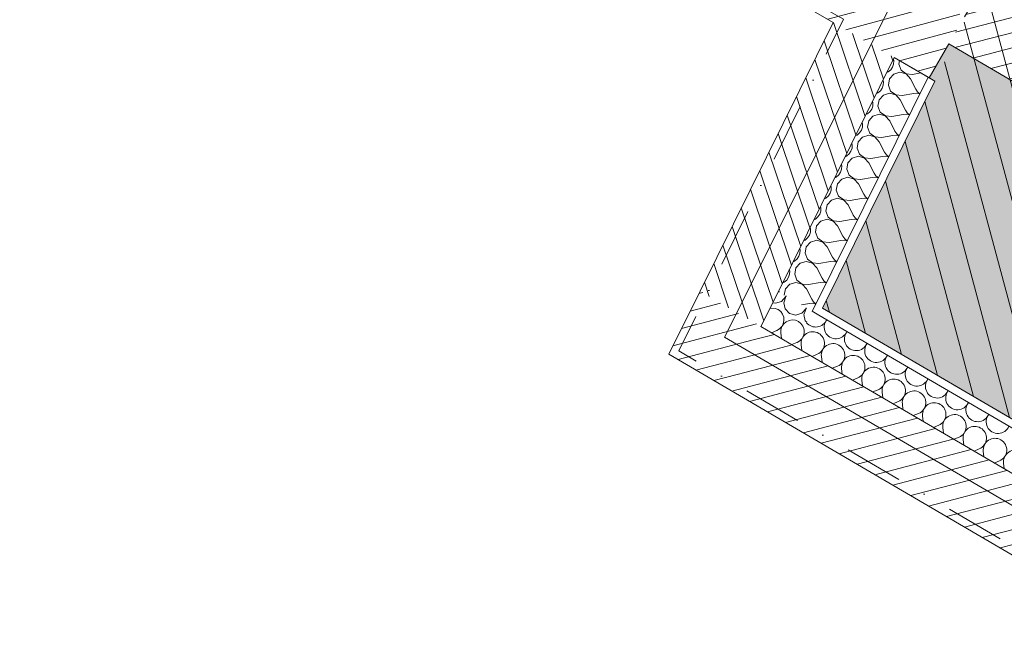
# Model space of a CAD drawing. Header units: millimetres. Extents: x -107151 to 48086, y -42122 to 43779.
# Tile 6 of 38: x -84481 to -81962, y -339 to 1275. Entities that reach past the tile are written whole.
import ezdxf
from ezdxf.enums import TextEntityAlignment as Align

# ---------------------------------------------------------------- set-up
doc = ezdxf.new("R2010")
doc.units = ezdxf.units.MM
doc.header["$MEASUREMENT"] = 0
doc.linetypes.add('! URB Limite propriété', pattern=[300, 150, -75, 0, -75])
for name, color, linetype in [('01-STR_Dalles.ARCHI', 7, 'Continuous'), ('01-STR_Murs extérieurs.ARCHI', 7, 'Continuous'), ('01-STR_Murs.ARCHI', 7, 'Continuous'), ('03-SURFACE _ Utile.ARCHI', 7, 'Continuous'), ('06-REP _ DESSIN.ARCHI', 7, 'Continuous'), ('Marques de Zone Archicad', 7, 'Continuous'), ('Nouveau_07-VRD_Terrain EDL_Parcelle.ARCHI', 7, 'Continuous')]:
    doc.layers.add(name, color=color, linetype=linetype)
doc.styles.add('STYLE_GENERE_1', font='arial.ttf')
doc.styles.add('STYLE_GENERE_2', font='arial.ttf')
pattern_1 = [(14.63132, (0, 0), (-9.472437, 36.283921), [])]
pattern_2 = [(14.680505, (0, 0), (-9.50358, 36.275776), [])]

# ---------------------------------------------------------------- blocks, each defined once
blk = doc.blocks.new('Dalle_2_1', base_point=(-87430.6, 4298.7))
at = {"layer": '01-STR_Dalles.ARCHI', "color": 7, "linetype": 'Continuous', "lineweight": 5, "flags": 128}
blk.add_lwpolyline([(-87430.6, 4298.7), (-82255.2, 1307.4), (-82677.4, 463.1), (-75900.5, -3502.5), (-71923.2, 3207), (-71765.3, 3113.4), (-70549.2, 5164.8), (-77730.5, 9364.8), (-76774.8, 10994.8), (-81450.8, 13736.5), (-82582.8, 11814.7), (-81961.1, 11448.4), (-82923.4, 9806), (-83760.5, 10296.5), (-83793.1, 10243.2)], close=True, dxfattribs=at)
blk = doc.blocks.new('Local poubelle_VEFA_21_1', base_point=(-76773.1, -1038.4))
at = {"layer": '03-SURFACE _ Utile.ARCHI', "linetype": 'Continuous', "lineweight": 0, "true_color": 0xe4e4e4}
blk.add_hatch(color=254, dxfattribs=at).paths.add_polyline_path([(-75888.9, -3286.9), (-72125.9, 3061.2), (-72225.3, 2985.7), (-72383, 2866), (-72828.1, 2545.8), (-73627.5, 2051.2), (-74808.2, 1481.9), (-75737.9, 1152.7), (-76437.6, 965.6), (-77172.6, 822.3), (-78037.8, 720.7), (-79240.4, 696.8), (-79639.9, 726.2), (-80057.4, 13.7), (-82104.1, 1213), (-82154.4, 1126.5), (-82139.5, 1117.9), (-82427.2, 536.8)])
at = {"layer": 'Marques de Zone Archicad', "color": 7, "lineweight": 5}
for tag, height, style, p in [('ROOM_NAME', 125, 'STYLE_GENERE_2', (-77096.4, -426.7)), ('measuredAreaCode', 100, 'STYLE_GENERE_1', (-77214.2, -625.1)), ('DUMMY_862', 100, 'STYLE_GENERE_1', (-77312.4, -795.2)), ('DUMMY_863', 100, 'STYLE_GENERE_1', (-77410.6, -965.3)), ('stFloorCovering_0', 100, 'STYLE_GENERE_1', (-77041.8, -951.5)), ('DUMMY_861', 125, 'STYLE_GENERE_2', (-76057, -998.2)), ('stFloorCovering_1', 100, 'STYLE_GENERE_1', (-77074, -1159.7))]:
    blk.add_attdef(tag, text='', height=height, rotation=329.9997, dxfattribs=dict(at, style=style)).set_placement(p, align=Align.TOP_LEFT)
blk = doc.blocks.new('Mur_51_1', base_point=(-82003.5, 1385.9))
at = {"layer": '01-STR_Murs.ARCHI', "linetype": 'Continuous', "lineweight": 0, "true_color": 0x000000}
h = blk.add_hatch(dxfattribs=at)
h.set_pattern_fill('Hachure_simple_0001', color=18, style=0, pattern_type=2)
h.set_pattern_definition(pattern_1)
h.paths.add_polyline_path([(-80128.8, 287.4), (-82003.5, 1385.9), (-82104.1, 1213), (-80229.9, 114.8)])
h = blk.add_hatch(dxfattribs=at)
h.set_pattern_fill('Hachure_simple_0001', color=18, style=0, pattern_type=2)
h.set_pattern_definition(pattern_1)
h.paths.add_polyline_path([(-80229.9, 114.8), (-80057.4, 13.7), (-80128.8, 287.4)])
h = blk.add_hatch(dxfattribs=at)
h.set_pattern_fill('Hachure_simple_0001', color=18, style=0, pattern_type=2)
h.set_pattern_definition(pattern_1)
h.paths.add_polyline_path([(-80128.8, 287.4), (-80057.4, 13.7), (-79956.3, 186.2)])
at = {"layer": '01-STR_Murs.ARCHI', "color": 7, "linetype": 'Continuous', "lineweight": 5, "flags": 128}
for points in [[(-82063.9, 1282.1), (-82003.5, 1385.9)], [(-80128.8, 287.4), (-82003.5, 1385.9)], [(-82104.1, 1213), (-80057.4, 13.7)], [(-80057.4, 13.7), (-79956.3, 186.2)]]:
    blk.add_lwpolyline(points, dxfattribs=at)
blk = doc.blocks.new('Mur_53_1', base_point=(-82003.5, 1385.9))
at = {"layer": '01-STR_Murs extérieurs.ARCHI', "linetype": 'Continuous', "lineweight": 0, "true_color": 0x000000}
h = blk.add_hatch(dxfattribs=at)
h.set_pattern_fill('Hachure_simple_0001', color=18, style=0, pattern_type=2)
h.set_pattern_definition([(15.00879, (0, 0), (-9.711271, 36.220729), [])])
h.paths.add_polyline_path([(-82802.2, 1500.4), (-82154.4, 1126.5), (-82063.9, 1282.1), (-82711.2, 1655.7)])
at = {"layer": '01-STR_Murs extérieurs.ARCHI', "color": 7, "linetype": 'Continuous', "lineweight": 5, "flags": 128}
for points in [[(-87701.3, 4328), (-82399.8, 1268.2)], [(-82154.4, 1126.5), (-82104.1, 1213)], [(-82243.6, 1178.1), (-82154.4, 1126.5)]]:
    blk.add_lwpolyline(points, dxfattribs=at)
blk = doc.blocks.new('*X309')
at = {"layer": '01-STR_Murs extérieurs.ARCHI', "color": 7, "linetype": 'Continuous', "lineweight": 5}
for p, q in [((-82547.4, 549.3), (-82531.8, 554.2)), ((-82531.8, 554.2), (-82521, 566.6)), ((-82520.8, 566.4), (-82526.3, 551)), ((-82521, 566.6), (-82520.7, 568.3)), ((-82519.5, 567.5), (-82520.8, 566.4)), ((-82556.3, 537.2), (-82561.3, 536.4)), ((-82548.1, 536.2), (-82556.3, 537.2)), ((-82554.1, 551), (-82547.4, 549.3)), ((-82540.4, 533.1), (-82548.1, 536.2)), ((-82533.9, 528), (-82540.4, 533.1)), ((-82526.3, 551), (-82522.9, 535)), ((-82522.9, 535), (-82511.5, 523.1)), ((-82480, 523.9), (-82469.2, 536.3)), ((-82469, 536.1), (-82473.8, 522.8)), ((-82469.2, 536.3), (-82468.9, 538)), ((-82467.7, 537.2), (-82469, 536.1)), ((-82529.1, 521.3), (-82533.9, 528)), ((-82526.3, 513.5), (-82529.1, 521.3)), ((-82525.8, 507.2), (-82526.3, 513.5)), ((-82511.5, 523.1), (-82495.6, 519)), ((-82495.6, 519), (-82480, 523.9)), ((-82583.8, 489.9), (-82583.9, 490.8))]:
    blk.add_line(p, q, dxfattribs=at)
blk = doc.blocks.new('*X310')
at = {"layer": '01-STR_Murs extérieurs.ARCHI', "color": 7, "linetype": 'Continuous', "lineweight": 5}
for p, q in [((-82527.3, 497.1), (-82525.7, 505.2)), ((-82525.7, 505.2), (-82525.8, 507.2)), ((-82512.7, 505.6), (-82520.2, 502)), ((-82504.5, 506.9), (-82512.7, 505.6)), ((-82496.3, 506), (-82504.5, 506.9)), ((-82488.7, 502.8), (-82496.3, 506)), ((-82473.8, 522.8), (-82474.5, 520.7)), ((-82474.5, 520.7), (-82471.1, 504.7)), ((-82471.1, 504.7), (-82467.4, 500.8)), ((-82583.7, 489.3), (-82583.8, 489.9)), ((-82557.4, 473.9), (-82544, 479.5)), ((-82544, 479.5), (-82536.8, 483.8)), ((-82536.8, 483.8), (-82531.2, 489.8)), ((-82533.4, 481.8), (-82533.6, 473.5)), ((-82531, 489.7), (-82533.4, 481.8)), ((-82531.2, 489.8), (-82527.3, 497.1)), ((-82526.4, 496.6), (-82531, 489.7)), ((-82520.2, 502), (-82526.4, 496.6)), ((-82482.2, 497.7), (-82488.7, 502.8)), ((-82477.3, 491), (-82482.2, 497.7)), ((-82475.1, 485.1), (-82477.3, 491)), ((-82531.9, 459), (-82533.6, 473.5)), ((-82505.6, 443.6), (-82493.1, 448.9))]:
    blk.add_line(p, q, dxfattribs=at)
blk = doc.blocks.new('*X311')
at = {"layer": '01-STR_Murs extérieurs.ARCHI', "color": 7, "linetype": 'Continuous', "lineweight": 5}
for p, q in [((-82493.1, 448.9), (-82492.2, 449.3)), ((-82480.1, 428.7), (-82481.8, 443.2)), ((-82453.8, 413.3), (-82440.4, 419)), ((-82428.3, 398.4), (-82430, 412.9)), ((-82402, 383), (-82388.6, 388.7)), ((-82376.6, 368.1), (-82378.2, 382.6)), ((-82350.3, 352.7), (-82336.8, 358.4)), ((-82324.8, 337.8), (-82326.4, 352.3)), ((-82298.5, 322.4), (-82285, 328.1)), ((-82273, 307.5), (-82274.6, 322)), ((-82246.7, 292.1), (-82233.2, 297.8)), ((-82221.2, 277.2), (-82222.8, 291.8)), ((-82194.9, 261.9), (-82181.4, 267.5)), ((-82169.4, 247), (-82171, 261.5)), ((-82143.1, 231.6), (-82129.6, 237.2)), ((-82117.6, 216.7), (-82119.3, 231.2)), ((-82091.3, 201.3), (-82077.8, 206.9)), ((-82065.8, 186.4), (-82067.5, 200.9)), ((-82039.5, 171), (-82026, 176.7)), ((-82014, 156.1), (-82015.7, 170.6)), ((-81987.7, 140.7), (-81974.2, 146.4)), ((-81962.2, 125.8), (-81963.9, 140.3))]:
    blk.add_line(p, q, dxfattribs=at)
for centre, start, end in [((-82444.6, 518.7), 219.147, 337.9531), ((-82392.8, 488.4), 141.408, 337.9531), ((-82503.8, 476.9), 292.8106, 16.322), ((-82452, 446.6), 59.6805, 186.5504), ((-82452, 446.6), 292.8106, 59.6805), ((-82341, 458.2), 141.408, 337.9531), ((-82400.2, 416.3), 59.6805, 186.5504), ((-82400.2, 416.3), 292.8106, 59.6805), ((-82289.2, 427.9), 141.408, 337.9531), ((-82348.4, 386), 59.6805, 186.5504), ((-82348.4, 386), 292.8106, 59.6805), ((-82237.4, 397.6), 141.408, 337.9531), ((-82296.6, 355.8), 59.6805, 186.5504), ((-82296.6, 355.8), 292.8106, 59.6805), ((-82185.6, 367.3), 141.408, 337.9531), ((-82244.8, 325.5), 59.6805, 186.5504), ((-82133.8, 337), 141.408, 337.9531), ((-82244.8, 325.5), 292.8106, 59.6805), ((-82193, 295.2), 59.6805, 186.5504), ((-82193, 295.2), 292.8106, 59.6805), ((-82082, 306.7), 141.408, 337.9531), ((-82141.2, 264.9), 59.6805, 186.5504), ((-82141.2, 264.9), 292.8106, 59.6805), ((-82030.2, 276.4), 141.408, 337.9531), ((-82089.5, 234.6), 59.6805, 186.5504), ((-82089.5, 234.6), 292.8106, 59.6805), ((-81978.4, 246.1), 141.408, 337.9531), ((-82037.7, 204.3), 59.6805, 186.5504), ((-82037.7, 204.3), 292.8106, 59.6805), ((-81985.9, 174), 59.6805, 186.5504), ((-81985.9, 174), 292.8106, 59.6805), ((-81934.1, 143.7), 59.6805, 186.5504)]:
    blk.add_arc(centre, 30, start, end, dxfattribs=at)
blk = doc.blocks.new('Mur_78_1', base_point=(-75888.9, -3286.9))
at = {"layer": '01-STR_Murs extérieurs.ARCHI', "linetype": 'Continuous', "lineweight": 0, "true_color": 0x000000}
h = blk.add_hatch(dxfattribs=at)
h.set_pattern_fill('Hachure_simple_0001', color=18, style=0, pattern_type=2)
h.set_pattern_definition(pattern_2)
h.paths.add_polyline_path([(-82740.2, 580.8), (-82820.3, 419.1), (-82584.4, 489.7)])
h = blk.add_hatch(dxfattribs=at)
h.set_pattern_fill('Hachure_simple_0001', color=18, style=0, pattern_type=2)
h.set_pattern_definition(pattern_2)
h.paths.add_polyline_path([(-82820.3, 419.1), (-82664.5, 328), (-82584.4, 489.7)])
h = blk.add_hatch(dxfattribs=at)
h.set_pattern_fill('Hachure_simple_0001', color=18, style=0, pattern_type=2)
h.set_pattern_definition(pattern_2)
h.paths.add_polyline_path([(-82664.5, 328), (-79704.2, -1403.3), (-79613.3, -1247.9), (-82584.4, 489.7)])
at = {"layer": '01-STR_Murs extérieurs.ARCHI', "color": 7, "linetype": 'Continuous', "lineweight": 5}
for p, q in [((-82540, 579.5), (-82584.4, 489.7)), ((-82444.5, 546.9), (-82453.4, 528.9)), ((-82453.4, 528.9), (-82436.1, 518.8)), ((-82436.1, 518.8), (-79562.8, -1161.6)), ((-82584.4, 489.7), (-82497.9, 439.1)), ((-82497.9, 439.1), (-79613.3, -1247.9))]:
    blk.add_line(p, q, dxfattribs=at)
at = {"layer": '01-STR_Murs extérieurs.ARCHI', "color": 7, "linetype": 'Continuous', "lineweight": 5, "flags": 128}
for points in [[(-82820.3, 419.1), (-82740.2, 580.8)], [(-79552.7, -1144.3), (-82427.2, 536.8)], [(-82820.3, 419.1), (-79704.2, -1403.3)]]:
    blk.add_lwpolyline(points, dxfattribs=at)
at = {"layer": '01-STR_Murs extérieurs.ARCHI', "color": 7, "lineweight": 5}
for name in ['*X309', '*X310', '*X311']:
    blk.add_blockref(name, (0, 0), dxfattribs=at)
blk = doc.blocks.new('*X347')
at = {"layer": '01-STR_Murs extérieurs.ARCHI', "color": 7, "linetype": 'Continuous', "lineweight": 5}
for p, q in [((-82247.7, 1153.6), (-82245.1, 1161.4)), ((-82244.7, 1169.7), (-82245.7, 1173.8)), ((-82245.1, 1161.4), (-82244.7, 1169.7)), ((-82230.4, 1170.4), (-82232, 1161.7)), ((-82232, 1161.7), (-82226.1, 1146.4)), ((-82262.6, 1139.7), (-82258.7, 1141.4)), ((-82258.7, 1141.4), (-82252.4, 1146.7)), ((-82244.7, 1136.2), (-82255.7, 1124)), ((-82252.4, 1146.7), (-82247.7, 1153.6)), ((-82228.9, 1140.7), (-82244.7, 1136.2)), ((-82213.1, 1136.3), (-82228.9, 1140.7)), ((-82226.1, 1146.4), (-82213, 1136.5)), ((-82202, 1124.2), (-82213.1, 1136.3)), ((-82213, 1136.5), (-82196.7, 1135)), ((-82196.7, 1135), (-82175.8, 1138.9)), ((-82271.4, 1115.9), (-82272.3, 1120)), ((-82271.7, 1107.7), (-82271.4, 1115.9)), ((-82255.7, 1124), (-82258.6, 1107.9)), ((-82202, 1124.2), (-82188.5, 1097.5)), ((-82289.2, 1086), (-82285.4, 1087.7)), ((-82285.4, 1087.7), (-82279, 1093)), ((-82279, 1093), (-82274.4, 1099.8)), ((-82274.4, 1099.8), (-82271.7, 1107.7)), ((-82255.5, 1087), (-82271.3, 1082.4)), ((-82258.6, 1107.9), (-82252.7, 1092.6)), ((-82239.7, 1082.5), (-82255.5, 1087)), ((-82252.7, 1092.6), (-82239.6, 1082.8)), ((-82223.3, 1081.2), (-82193.8, 1086.7)), ((-82185.5, 1087.1), (-82193.8, 1086.7)), ((-82188.5, 1097.5), (-82183.8, 1090.7)), ((-82178, 1085.3), (-82185.5, 1087.1)), ((-82183.8, 1090.7), (-82177.8, 1085.7)), ((-82298, 1062.2), (-82299, 1066.3)), ((-82298.4, 1053.9), (-82298, 1062.2)), ((-82282.3, 1070.3), (-82285.3, 1054.1)), ((-82271.3, 1082.4), (-82282.3, 1070.3)), ((-82228.6, 1070.5), (-82239.7, 1082.5)), ((-82239.6, 1082.8), (-82223.3, 1081.2)), ((-82228.6, 1070.5), (-82215.1, 1043.7)), ((-82315.8, 1032.2), (-82312, 1033.9)), ((-82312, 1033.9), (-82305.6, 1039.2)), ((-82305.6, 1039.2), (-82301, 1046)), ((-82301, 1046), (-82298.4, 1053.9)), ((-82282.1, 1033.2), (-82297.9, 1028.6)), ((-82285.3, 1054.1), (-82279.3, 1038.9)), ((-82266.4, 1028.8), (-82282.1, 1033.2)), ((-82279.3, 1038.9), (-82266.2, 1029)), ((-82249.9, 1027.5), (-82220.4, 1032.9)), ((-82212.2, 1033.3), (-82220.4, 1032.9)), ((-82215.1, 1043.7), (-82210.4, 1036.9)), ((-82204.6, 1031.5), (-82212.2, 1033.3)), ((-82210.4, 1036.9), (-82204.4, 1032)), ((-82324.6, 1008.4), (-82325.6, 1012.5)), ((-82325, 1000.1), (-82324.6, 1008.4)), ((-82308.9, 1016.5), (-82311.9, 1000.4)), ((-82297.9, 1028.6), (-82308.9, 1016.5)), ((-82255.2, 1016.7), (-82266.4, 1028.8)), ((-82266.2, 1029), (-82249.9, 1027.5)), ((-82255.2, 1016.7), (-82241.7, 989.9)), ((-82338.6, 980.1), (-82332.3, 985.4)), ((-82332.3, 985.4), (-82327.6, 992.3)), ((-82327.6, 992.3), (-82325, 1000.1)), ((-82311.9, 1000.4), (-82306, 985.1)), ((-82306, 985.1), (-82292.9, 975.2)), ((-82241.7, 989.9), (-82237, 983.1)), ((-82237, 983.1), (-82231, 978.2)), ((-82351.2, 954.6), (-82352.2, 958.7)), ((-82342.5, 978.4), (-82338.6, 980.1)), ((-82335.5, 962.7), (-82338.5, 946.6)), ((-82324.5, 974.9), (-82335.5, 962.7)), ((-82308.8, 979.4), (-82324.5, 974.9)), ((-82293, 975), (-82308.8, 979.4)), ((-82281.9, 962.9), (-82293, 975)), ((-82292.9, 975.2), (-82276.5, 973.7)), ((-82281.9, 962.9), (-82268.3, 936.2)), ((-82276.5, 973.7), (-82247, 979.2)), ((-82238.8, 979.5), (-82247, 979.2)), ((-82231.2, 977.8), (-82238.8, 979.5)), ((-82358.9, 931.7), (-82354.2, 938.5)), ((-82354.2, 938.5), (-82351.6, 946.4)), ((-82351.6, 946.4), (-82351.2, 954.6)), ((-82338.5, 946.6), (-82332.6, 931.3)), ((-82268.3, 936.2), (-82263.6, 929.4)), ((-82369.1, 924.6), (-82365.2, 926.4)), ((-82365.2, 926.4), (-82358.9, 931.7)), ((-82362.2, 909), (-82365.1, 892.8)), ((-82351.1, 921.1), (-82362.2, 909)), ((-82335.4, 925.6), (-82351.1, 921.1)), ((-82319.6, 921.2), (-82335.4, 925.6)), ((-82332.6, 931.3), (-82319.5, 921.4)), ((-82308.5, 909.2), (-82319.6, 921.2)), ((-82319.5, 921.4), (-82303.2, 919.9)), ((-82308.5, 909.2), (-82295, 882.4)), ((-82303.2, 919.9), (-82273.7, 925.4)), ((-82265.4, 925.8), (-82273.7, 925.4)), ((-82257.8, 924), (-82265.4, 925.8)), ((-82263.6, 929.4), (-82257.6, 924.4)), ((-82385.5, 877.9), (-82380.8, 884.7)), ((-82380.8, 884.7), (-82378.2, 892.6)), ((-82377.9, 900.9), (-82378.8, 905)), ((-82378.2, 892.6), (-82377.9, 900.9)), ((-82365.1, 892.8), (-82359.2, 877.6)), ((-82295, 882.4), (-82290.3, 875.6)), ((-82395.7, 870.9), (-82391.9, 872.6)), ((-82391.9, 872.6), (-82385.5, 877.9)), ((-82377.8, 867.3), (-82388.8, 855.2)), ((-82362, 871.9), (-82377.8, 867.3)), ((-82346.2, 867.5), (-82362, 871.9)), ((-82359.2, 877.6), (-82346.1, 867.7)), ((-82335.1, 855.4), (-82346.2, 867.5)), ((-82346.1, 867.7), (-82329.8, 866.2)), ((-82329.8, 866.2), (-82300.3, 871.6)), ((-82292, 872), (-82300.3, 871.6)), ((-82284.4, 870.2), (-82292, 872)), ((-82290.3, 875.6), (-82284.2, 870.6)), ((-82407.5, 831), (-82404.9, 838.8)), ((-82404.5, 847.1), (-82405.5, 851.2)), ((-82404.9, 838.8), (-82404.5, 847.1)), ((-82388.8, 855.2), (-82391.8, 839.1)), ((-82391.8, 839.1), (-82385.8, 823.8)), ((-82335.1, 855.4), (-82321.6, 828.6)), ((-82422.3, 817.1), (-82418.5, 818.8)), ((-82418.5, 818.8), (-82412.1, 824.1)), ((-82404.4, 813.6), (-82415.4, 801.4)), ((-82412.1, 824.1), (-82407.5, 831)), ((-82388.6, 818.1), (-82404.4, 813.6)), ((-82372.8, 813.7), (-82388.6, 818.1)), ((-82385.8, 823.8), (-82372.7, 813.9)), ((-82361.7, 801.6), (-82372.8, 813.7)), ((-82372.7, 813.9), (-82356.4, 812.4)), ((-82356.4, 812.4), (-82326.9, 817.9)), ((-82318.6, 818.2), (-82326.9, 817.9)), ((-82321.6, 828.6), (-82316.9, 821.8)), ((-82311.1, 816.5), (-82318.6, 818.2)), ((-82316.9, 821.8), (-82310.9, 816.9)), ((-82434.1, 777.2), (-82431.5, 785)), ((-82431.1, 793.3), (-82432.1, 797.4)), ((-82431.5, 785), (-82431.1, 793.3)), ((-82415.4, 801.4), (-82418.4, 785.3)), ((-82418.4, 785.3), (-82412.4, 770)), ((-82361.7, 801.6), (-82348.2, 774.8)), ((-82449, 763.3), (-82445.1, 765)), ((-82445.1, 765), (-82438.7, 770.4)), ((-82431, 759.8), (-82442, 747.6)), ((-82438.7, 770.4), (-82434.1, 777.2)), ((-82415.3, 764.3), (-82431, 759.8)), ((-82399.5, 759.9), (-82415.3, 764.3)), ((-82412.4, 770), (-82399.4, 760.1)), ((-82388.4, 747.9), (-82399.5, 759.9)), ((-82399.4, 760.1), (-82383, 758.6)), ((-82383, 758.6), (-82353.5, 764.1)), ((-82345.3, 764.5), (-82353.5, 764.1)), ((-82348.2, 774.8), (-82343.5, 768)), ((-82337.7, 762.7), (-82345.3, 764.5)), ((-82343.5, 768), (-82337.5, 763.1)), ((-82460.7, 723.4), (-82458.1, 731.3)), ((-82457.7, 739.5), (-82458.7, 743.7)), ((-82458.1, 731.3), (-82457.7, 739.5)), ((-82442, 747.6), (-82445, 731.5)), ((-82445, 731.5), (-82439.1, 716.2)), ((-82388.4, 747.9), (-82374.8, 721.1)), ((-82475.6, 709.6), (-82471.7, 711.3)), ((-82471.7, 711.3), (-82465.4, 716.6)), ((-82457.6, 706), (-82468.6, 693.9)), ((-82465.4, 716.6), (-82460.7, 723.4)), ((-82441.9, 710.6), (-82457.6, 706)), ((-82426.1, 706.1), (-82441.9, 710.6)), ((-82439.1, 716.2), (-82426, 706.4)), ((-82415, 694.1), (-82426.1, 706.1)), ((-82426, 706.4), (-82409.7, 704.8)), ((-82409.7, 704.8), (-82380.2, 710.3)), ((-82371.9, 710.7), (-82380.2, 710.3)), ((-82374.8, 721.1), (-82370.1, 714.3)), ((-82364.3, 708.9), (-82371.9, 710.7)), ((-82370.1, 714.3), (-82364.1, 709.3)), ((-82484.3, 685.8), (-82485.3, 689.9)), ((-82484.7, 677.5), (-82484.3, 685.8)), ((-82468.6, 693.9), (-82471.6, 677.8)), ((-82415, 694.1), (-82401.5, 667.3)), ((-82502.2, 655.8), (-82498.3, 657.5)), ((-82498.3, 657.5), (-82492, 662.8)), ((-82492, 662.8), (-82487.3, 669.7)), ((-82487.3, 669.7), (-82484.7, 677.5)), ((-82468.5, 656.8), (-82484.3, 652.3)), ((-82471.6, 677.8), (-82465.7, 662.5)), ((-82452.7, 652.4), (-82468.5, 656.8)), ((-82465.7, 662.5), (-82452.6, 652.6)), ((-82436.3, 651.1), (-82406.8, 656.6)), ((-82398.5, 656.9), (-82406.8, 656.6)), ((-82401.5, 667.3), (-82396.7, 660.5)), ((-82390.9, 655.1), (-82398.5, 656.9)), ((-82396.7, 660.5), (-82390.7, 655.6)), ((-82511, 632), (-82511.9, 636.1)), ((-82511.3, 623.7), (-82511, 632)), ((-82495.3, 640.1), (-82498.2, 624)), ((-82484.3, 652.3), (-82495.3, 640.1)), ((-82441.6, 640.3), (-82452.7, 652.4)), ((-82452.6, 652.6), (-82436.3, 651.1)), ((-82441.6, 640.3), (-82428.1, 613.5)), ((-82525, 603.7), (-82518.6, 609)), ((-82518.6, 609), (-82514, 615.9)), ((-82514, 615.9), (-82511.3, 623.7)), ((-82498.2, 624), (-82492.3, 608.7)), ((-82492.3, 608.7), (-82479.2, 598.8)), ((-82428.1, 613.5), (-82423.4, 606.7)), ((-82423.4, 606.7), (-82417.4, 601.8)), ((-82537.6, 578.2), (-82538.6, 582.3)), ((-82528.8, 602), (-82525, 603.7)), ((-82521.9, 586.3), (-82524.8, 570.6)), ((-82510.9, 598.5), (-82521.9, 586.3)), ((-82495.1, 603), (-82510.9, 598.5)), ((-82479.3, 598.6), (-82495.1, 603)), ((-82468.2, 586.5), (-82479.3, 598.6)), ((-82479.2, 598.8), (-82462.9, 597.3)), ((-82468.2, 586.5), (-82454.7, 559.8)), ((-82462.9, 597.3), (-82433.4, 602.8)), ((-82425.1, 603.2), (-82433.4, 602.8)), ((-82417.6, 601.4), (-82425.1, 603.2)), ((-82537.6, 578.1), (-82537.6, 578.2)), ((-82454.7, 559.8), (-82450, 553)), ((-82481.1, 545.1), (-82460, 549)), ((-82451.8, 549.4), (-82460, 549)), ((-82444.2, 547.6), (-82451.8, 549.4)), ((-82450, 553), (-82444, 548))]:
    blk.add_line(p, q, dxfattribs=at)
blk = doc.blocks.new('Mur_92_1', base_point=(-82427.2, 536.8))
at = {"layer": '01-STR_Murs extérieurs.ARCHI', "linetype": 'Continuous', "lineweight": 0, "true_color": 0x000000}
h = blk.add_hatch(dxfattribs=at)
h.set_pattern_fill('Hachure_simple_0001', color=18, style=0, pattern_type=2)
h.set_pattern_definition([(288.65942, (0, 0), (35.528892, 11.997828), [])])
h.paths.add_polyline_path([(-82584.4, 489.7), (-82243.6, 1178.1), (-82399.8, 1268.2), (-82740.2, 580.8)])
at = {"layer": '01-STR_Murs extérieurs.ARCHI', "color": 7, "linetype": 'Continuous', "lineweight": 5}
for p, q in [((-82243.6, 1178.1), (-82540, 579.5)), ((-82156.8, 1128), (-82444.5, 546.9)), ((-82540, 579.5), (-82584.4, 489.7)), ((-82444.5, 546.9), (-82453.4, 528.9))]:
    blk.add_line(p, q, dxfattribs=at)
at = {"layer": '01-STR_Murs extérieurs.ARCHI', "color": 7, "linetype": 'Continuous', "lineweight": 5, "flags": 128}
for points in [[(-82399.8, 1268.2), (-82740.2, 580.8)], [(-82243.6, 1178.1), (-82156.8, 1128)], [(-82427.2, 536.8), (-82139.5, 1117.9)], [(-82156.8, 1128), (-82139.5, 1117.9)]]:
    blk.add_lwpolyline(points, dxfattribs=at)
at = {"layer": '01-STR_Murs extérieurs.ARCHI', "color": 7, "lineweight": 5}
blk.add_blockref('*X347', (0, 0), dxfattribs=at)

msp = doc.modelspace()

# ---------------------------------------------------------------- hatches: boundary and pattern name
at = {"layer": '06-REP _ DESSIN.ARCHI', "linetype": 'Continuous', "lineweight": 5}
h = msp.add_hatch(dxfattribs=at)
h.set_pattern_fill('Diagonales_0001', color=252, style=0, pattern_type=2)
h.set_pattern_definition([(104.9997, (-79064.295, 5139.94), (72.44453, 19.41107), [])])
h.paths.add_polyline_path([(-81550.766, 13566.783), (-77430.767, 20012.104), (-77006.217, 19763.34), (-76001.621, 21503.36), (-73659.618, 20151.21), (-74197.457, 19173.019), (-70743.889, 17197.355), (-71778.758, 15429.814), (-72175.503, 15662.285), (-73666.908, 13116.988), (-71049.983, 11589.75), (-72010.466, 9950.766), (-71273.442, 9520.854), (-73023.866, 6489.085), (-70797.185, 5188.781), (-71958.72, 3343.217), (-75888.912, -3286.91), (-82427.232, 536.761), (-82006.099, 1387.343), (-87331.405, 4460.821), (-83760.493, 10296.475), (-82923.443, 9806.01), (-81960.237, 11449.852), (-82582.839, 11814.663)])

# ---------------------------------------------------------------- linework, layer by layer
at = {"layer": '03-SURFACE _ Utile.ARCHI', "color": 254, "linetype": 'Continuous', "lineweight": 0, "true_color": 0xe4e4e4, "flags": 128}
msp.add_lwpolyline([(-75888.912, -3286.91), (-72125.919, 3061.155), (-72225.262, 2985.747), (-72383.006, 2866.006), (-72828.122, 2545.788), (-73627.547, 2051.208), (-74808.202, 1481.852), (-75737.931, 1152.685), (-76437.582, 965.585), (-77172.555, 822.291), (-78037.843, 720.668), (-79240.422, 696.794), (-79639.867, 726.241), (-80057.385, 13.687), (-82104.081, 1212.973), (-82154.353, 1126.528), (-82139.481, 1117.944), (-82427.232, 536.761)], close=True, dxfattribs=at)
at = {"layer": 'Nouveau_07-VRD_Terrain EDL_Parcelle.ARCHI', "color": 1, "linetype": '! URB Limite propriété', "lineweight": 15, "flags": 128}
msp.add_lwpolyline([(-75754.012, -3686.305), (-82794.918, 427.336), (-82373.592, 1276.15), (-87656.289, 4325.036)], dxfattribs=at)

# ---------------------------------------------------------------- block references
at = {"layer": '01-STR_Dalles.ARCHI', "color": 7, "linetype": 'Continuous', "lineweight": 5}
msp.add_blockref('Dalle_2_1', (-87430.594, 4298.725), dxfattribs=at)
at = {"layer": '01-STR_Murs extérieurs.ARCHI', "color": 7, "lineweight": 5}
for name, p in [('Mur_53_1', (-82003.537, 1385.864)), ('Mur_92_1', (-82427.232, 536.761)), ('Mur_78_1', (-75888.912, -3286.91))]:
    msp.add_blockref(name, p, dxfattribs=at)
at = {"layer": '01-STR_Murs.ARCHI', "color": 7, "lineweight": 5}
msp.add_blockref('Mur_51_1', (-82003.537, 1385.864), dxfattribs=at)
at = {"layer": '03-SURFACE _ Utile.ARCHI', "color": 7, "linetype": 'Continuous', "lineweight": 5}
msp.add_blockref('Local poubelle_VEFA_21_1', (-76773.101, -1038.381), dxfattribs=at)

doc.saveas('drawing.dxf')
